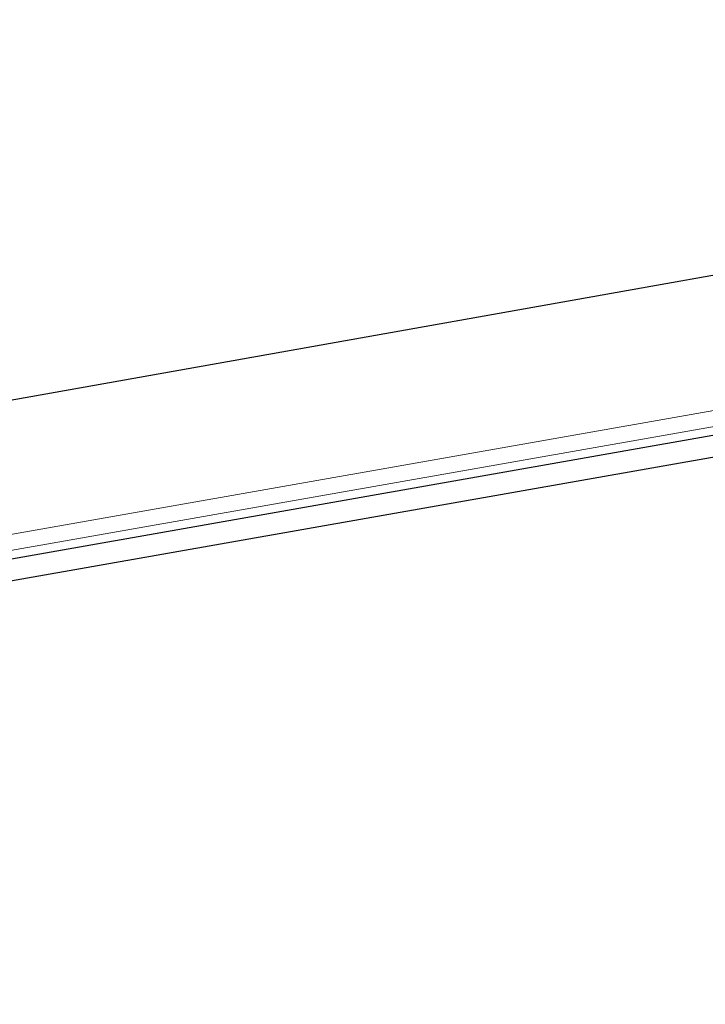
# Model space of a CAD drawing. Header units: metres. Extents: x 63115 to 703450, y -261936 to -53969.
# Tile 90 of 256: x 164505 to 164765, y -144081 to -143707. Entities that reach past the tile are written whole.
import ezdxf

# ---------------------------------------------------------------- set-up
doc = ezdxf.new("R2010")
doc.units = ezdxf.units.M
doc.layers.add('_01Hulplijnen', color=6, linetype='Continuous', plot=False)
for name, color, linetype in [('_02Binnenwanden', 2, 'Continuous'), ('_03-PROJECTION', 1, 'Continuous'), ('LAYER98', 7, 'Continuous')]:
    doc.layers.add(name, color=color, linetype=linetype)

# ---------------------------------------------------------------- blocks, each defined once
blk = doc.blocks.new('ruit_950x8')
at = {"layer": '_01Hulplijnen'}
blk.add_lwpolyline([(0, 0), (950, 0), (950, 8), (0, 8)], close=True, dxfattribs=at)
blk = doc.blocks.new('schuco ruit')
at = {"layer": 'LAYER98', "color": 2, "linetype": 'Continuous', "lineweight": 9}
for points in [[(888.83, 12.5), (82.85, 12.5)], [(888.83, 12.5), (82.85, 12.5)], [(888.83, 6.5), (82.85, 6.5)]]:
    blk.add_lwpolyline(points, dxfattribs=at)
blk = doc.blocks.new('pui_02')
at = {"layer": '_03-PROJECTION'}
blk.add_lwpolyline([(3683.24, -2153.99), (2813.27, -2519.63), (1888.23, -2684.24), (1593.73, -2716.68), (0, -2821.9)], dxfattribs=at)
at = {"layer": '_03-PROJECTION', "rotation": 9.999999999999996}
for name, p in [('schuco ruit', (1896.04, -2745.6)), ('ruit_950x8', (1897.64, -2750.21))]:
    blk.add_blockref(name, p, dxfattribs=at)

msp = doc.modelspace()

# ---------------------------------------------------------------- block references
at = {"layer": '_02Binnenwanden'}
msp.add_blockref('pui_02', (162099.37, -141258.61), dxfattribs=at)

doc.saveas('drawing.dxf')
